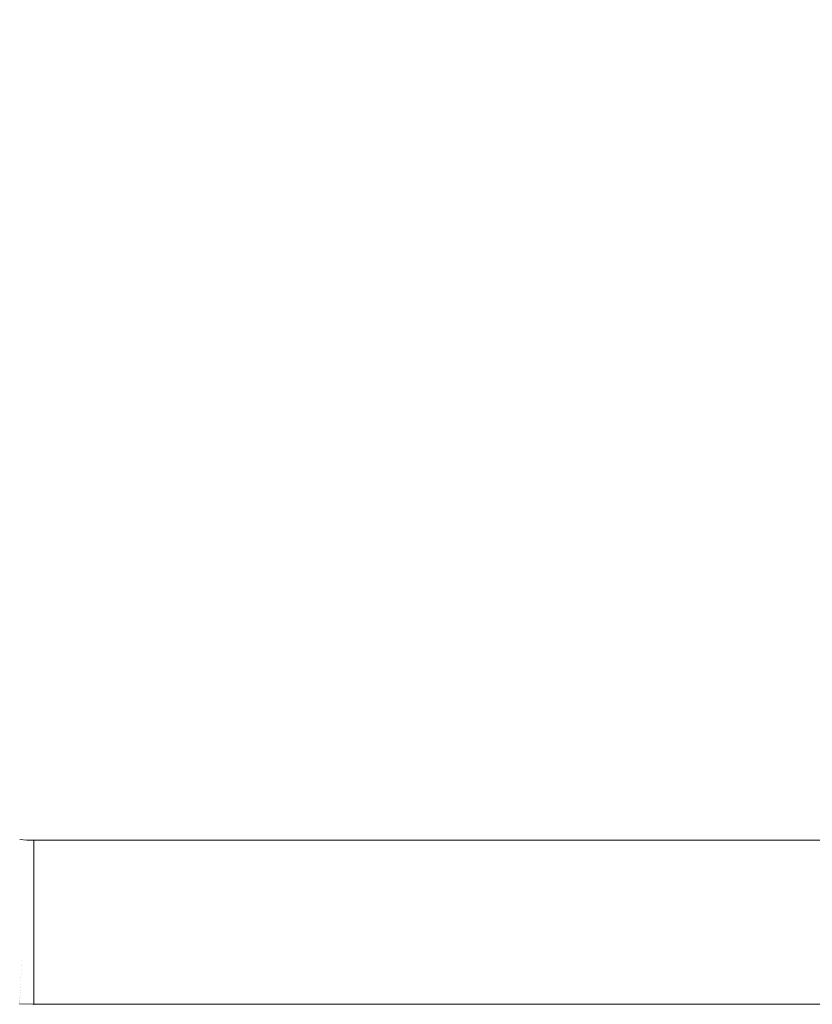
# Model space of a CAD drawing. Header units: centimetres. Extents: x -26 to 27.3, y -25.3 to -23.5.
# Tile 86 of 221: x -7.926 to -7.443, y -24.96 to -24.36. Entities that reach past the tile are written whole.
import ezdxf

# ---------------------------------------------------------------- set-up
doc = ezdxf.new("R2010")
doc.units = ezdxf.units.CM
doc.header["$LTSCALE"] = 2.54
doc.layers.add('Lucido design-1', color=7, linetype='Continuous')

# ---------------------------------------------------------------- blocks, each defined once
blk = doc.blocks.new('Gruppo-4-1')
at = {"color": 7, "linetype": 'Continuous', "lineweight": 9}
blk.add_3dface([(-25.91748, -23.55989, 1050.42206), (-25.91748, -25.15989, 1050.42206), (27.18252, -25.15989, 1050.42206), (27.18252, -23.55989, 1050.42206)], dxfattribs=at)
for points, invisible_edges in [([(-8.01748, -23.55989, 1050.02206), (9.28252, -23.55989, 1050.02206), (9.18252, -24.85989, 1050.02206), (-7.91748, -24.85989, 1050.02206)], 10), ([(-8.01748, -24.75989, 1050.02206), (-8.01748, -23.55989, 1050.02206), (-7.91748, -24.85989, 1050.02206)], 10), ([(-8.01748, -24.75989, 1050.02206), (-7.92184, -24.85979, 1050.02206), (-7.9262, -24.85951, 1050.02206)], 9), ([(-8.01748, -24.75989, 1050.02206), (-7.91748, -24.85989, 1050.02206), (-7.92184, -24.85979, 1050.02206)], 9), ([(-7.9222, -24.86791, 1050.02172), (-7.92691, -24.8676, 1050.02172), (-7.92654, -24.86341, 1050.02198), (-7.92202, -24.86371, 1050.02198)], 15), ([(-7.92202, -24.86371, 1050.02198), (-7.92654, -24.86341, 1050.02198), (-7.9262, -24.85951, 1050.02206), (-7.92184, -24.85979, 1050.02206)], 11), ([(-7.91748, -24.86413, 1050.02196), (-7.91748, -24.86801, 1050.02172), (-7.9222, -24.86791, 1050.02172), (-7.92202, -24.86371, 1050.02198)], 14), ([(-7.91748, -24.86381, 1050.02198), (-7.92202, -24.86371, 1050.02198), (-7.92184, -24.85979, 1050.02206), (-7.91748, -24.85989, 1050.02206)], 3), ([(-7.92202, -24.86371, 1050.02198), (-7.91748, -24.86381, 1050.02198), (-7.91748, -24.86413, 1050.02196)], 9), ([(-7.91748, -24.86381, 1050.02198), (-7.91748, -24.85989, 1050.02206), (9.18252, -24.85989, 1050.02206), (9.18252, -24.86381, 1050.02198)], 8), ([(9.18252, -24.86381, 1050.02198), (9.18252, -24.86413, 1050.02196), (-7.91748, -24.86413, 1050.02196), (-7.91748, -24.86381, 1050.02198)], 10), ([(-7.92238, -24.87209, 1050.02129), (-7.92727, -24.87177, 1050.02129), (-7.92691, -24.8676, 1050.02172), (-7.9222, -24.86791, 1050.02172)], 15), ([(-7.91748, -24.86837, 1050.02169), (-7.91748, -24.8722, 1050.02129), (-7.92238, -24.87209, 1050.02129), (-7.9222, -24.86791, 1050.02172)], 14), ([(-7.9222, -24.86791, 1050.02172), (-7.91748, -24.86801, 1050.02172), (-7.91748, -24.86837, 1050.02169)], 9), ([(-7.91748, -24.86801, 1050.02172), (-7.91748, -24.86413, 1050.02196), (9.18252, -24.86413, 1050.02196), (9.18252, -24.86801, 1050.02172)], 10), ([(9.18252, -24.86801, 1050.02172), (9.18252, -24.86837, 1050.02169), (-7.91748, -24.86837, 1050.02169), (-7.91748, -24.86801, 1050.02172)], 10), ([(-7.91748, -24.8722, 1050.02129), (-7.91748, -24.86837, 1050.02169), (9.18252, -24.86837, 1050.02169), (9.18252, -24.8722, 1050.02129)], 10), ([(-7.92274, -24.88038, 1050.01991), (-7.92799, -24.88003, 1050.01991), (-7.92763, -24.87592, 1050.02069), (-7.92256, -24.87625, 1050.02069)], 15), ([(-7.92256, -24.87625, 1050.02069), (-7.92763, -24.87592, 1050.02069), (-7.92727, -24.87177, 1050.02129), (-7.92238, -24.87209, 1050.02129)], 15), ([(-7.91748, -24.87259, 1050.02124), (-7.91748, -24.87636, 1050.02069), (-7.92256, -24.87625, 1050.02069), (-7.92238, -24.87209, 1050.02129)], 14), ([(-7.92238, -24.87209, 1050.02129), (-7.91748, -24.8722, 1050.02129), (-7.91748, -24.87259, 1050.02124)], 9), ([(9.18252, -24.8722, 1050.02129), (9.18252, -24.87259, 1050.02124), (-7.91748, -24.87259, 1050.02124), (-7.91748, -24.8722, 1050.02129)], 10), ([(-7.91748, -24.87636, 1050.02069), (-7.91748, -24.87259, 1050.02124), (9.18252, -24.87259, 1050.02124), (9.18252, -24.87636, 1050.02069)], 10), ([(-7.92292, -24.88446, 1050.01896), (-7.92835, -24.8841, 1050.01896), (-7.92799, -24.88003, 1050.01991), (-7.92274, -24.88038, 1050.01991)], 15), ([(-7.91748, -24.88095, 1050.0198), (-7.91748, -24.88458, 1050.01896), (-7.92292, -24.88446, 1050.01896), (-7.92274, -24.88038, 1050.01991)], 14), ([(-7.91748, -24.87679, 1050.02061), (-7.91748, -24.88049, 1050.01991), (-7.92274, -24.88038, 1050.01991), (-7.92256, -24.87625, 1050.02069)], 14), ([(-7.92274, -24.88038, 1050.01991), (-7.91748, -24.88049, 1050.01991), (-7.91748, -24.88095, 1050.0198)], 9), ([(-7.92256, -24.87625, 1050.02069), (-7.91748, -24.87636, 1050.02069), (-7.91748, -24.87679, 1050.02061)], 9), ([(9.18252, -24.87636, 1050.02069), (9.18252, -24.87679, 1050.02061), (-7.91748, -24.87679, 1050.02061), (-7.91748, -24.87636, 1050.02069)], 10), ([(-7.91748, -24.88049, 1050.01991), (-7.91748, -24.87679, 1050.02061), (9.18252, -24.87679, 1050.02061), (9.18252, -24.88049, 1050.01991)], 10), ([(9.18252, -24.88049, 1050.01991), (9.18252, -24.88095, 1050.0198), (-7.91748, -24.88095, 1050.0198), (-7.91748, -24.88049, 1050.01991)], 10), ([(-7.91748, -24.88458, 1050.01896), (-7.91748, -24.88095, 1050.0198), (9.18252, -24.88095, 1050.0198), (9.18252, -24.88458, 1050.01896)], 10), ([(-7.9231, -24.8885, 1050.01784), (-7.9287, -24.88813, 1050.01784), (-7.92835, -24.8841, 1050.01896), (-7.92292, -24.88446, 1050.01896)], 15), ([(-7.91748, -24.88508, 1050.01882), (-7.91748, -24.88862, 1050.01784), (-7.9231, -24.8885, 1050.01784), (-7.92292, -24.88446, 1050.01896)], 14), ([(-7.92292, -24.88446, 1050.01896), (-7.91748, -24.88458, 1050.01896), (-7.91748, -24.88508, 1050.01882)], 9), ([(9.18252, -24.88458, 1050.01896), (9.18252, -24.88508, 1050.01882), (-7.91748, -24.88508, 1050.01882), (-7.91748, -24.88458, 1050.01896)], 10), ([(-7.91748, -24.88862, 1050.01784), (-7.91748, -24.88508, 1050.01882), (9.18252, -24.88508, 1050.01882), (9.18252, -24.88862, 1050.01784)], 10), ([(-7.92344, -24.8964, 1050.0151), (-7.92939, -24.89601, 1050.0151), (-7.92905, -24.8921, 1050.01655), (-7.92327, -24.89248, 1050.01655)], 15), ([(-7.92327, -24.89248, 1050.01655), (-7.92905, -24.8921, 1050.01655), (-7.9287, -24.88813, 1050.01784), (-7.9231, -24.8885, 1050.01784)], 15), ([(-7.91748, -24.8932, 1050.01633), (-7.91748, -24.89653, 1050.0151), (-7.92344, -24.8964, 1050.0151), (-7.92327, -24.89248, 1050.01655)], 14), ([(-7.91748, -24.88917, 1050.01766), (-7.91748, -24.8926, 1050.01655), (-7.92327, -24.89248, 1050.01655), (-7.9231, -24.8885, 1050.01784)], 14), ([(-7.92327, -24.89248, 1050.01655), (-7.91748, -24.8926, 1050.01655), (-7.91748, -24.8932, 1050.01633)], 9), ([(-7.9231, -24.8885, 1050.01784), (-7.91748, -24.88862, 1050.01784), (-7.91748, -24.88917, 1050.01766)], 9), ([(9.18252, -24.88862, 1050.01784), (9.18252, -24.88917, 1050.01766), (-7.91748, -24.88917, 1050.01766), (-7.91748, -24.88862, 1050.01784)], 10), ([(-7.91748, -24.8926, 1050.01655), (-7.91748, -24.88917, 1050.01766), (9.18252, -24.88917, 1050.01766), (9.18252, -24.8926, 1050.01655)], 10), ([(9.18252, -24.8926, 1050.01655), (9.18252, -24.8932, 1050.01633), (-7.91748, -24.8932, 1050.01633), (-7.91748, -24.8926, 1050.01655)], 10), ([(-7.91748, -24.89653, 1050.0151), (-7.91748, -24.8932, 1050.01633), (9.18252, -24.8932, 1050.01633), (9.18252, -24.89653, 1050.0151)], 10), ([(-7.92378, -24.90403, 1050.01172), (-7.93006, -24.90362, 1050.01172), (-7.92973, -24.89985, 1050.01349), (-7.92361, -24.90025, 1050.01349)], 15), ([(-7.92361, -24.90025, 1050.01349), (-7.92973, -24.89985, 1050.01349), (-7.92939, -24.89601, 1050.0151), (-7.92344, -24.8964, 1050.0151)], 15), ([(-7.91748, -24.89717, 1050.01483), (-7.91748, -24.90039, 1050.01349), (-7.92361, -24.90025, 1050.01349), (-7.92344, -24.8964, 1050.0151)], 14), ([(-7.92344, -24.8964, 1050.0151), (-7.91748, -24.89653, 1050.0151), (-7.91748, -24.89717, 1050.01483)], 9), ([(9.18252, -24.89653, 1050.0151), (9.18252, -24.89717, 1050.01483), (-7.91748, -24.89717, 1050.01483), (-7.91748, -24.89653, 1050.0151)], 10), ([(-7.91748, -24.90039, 1050.01349), (-7.91748, -24.89717, 1050.01483), (9.18252, -24.89717, 1050.01483), (9.18252, -24.90039, 1050.01349)], 10), ([(-7.92394, -24.90773, 1050.00979), (-7.93038, -24.90731, 1050.00979), (-7.93006, -24.90362, 1050.01172), (-7.92378, -24.90403, 1050.01172)], 15), ([(-7.91748, -24.9049, 1050.01134), (-7.91748, -24.90787, 1050.00979), (-7.92394, -24.90773, 1050.00979), (-7.92378, -24.90403, 1050.01172)], 14), ([(-7.91748, -24.90107, 1050.01317), (-7.91748, -24.90417, 1050.01172), (-7.92378, -24.90403, 1050.01172), (-7.92361, -24.90025, 1050.01349)], 14), ([(-7.92378, -24.90403, 1050.01172), (-7.91748, -24.90417, 1050.01172), (-7.91748, -24.9049, 1050.01134)], 9), ([(-7.92361, -24.90025, 1050.01349), (-7.91748, -24.90039, 1050.01349), (-7.91748, -24.90107, 1050.01317)], 9), ([(9.18252, -24.90039, 1050.01349), (9.18252, -24.90107, 1050.01317), (-7.91748, -24.90107, 1050.01317), (-7.91748, -24.90039, 1050.01349)], 10), ([(-7.91748, -24.90417, 1050.01172), (-7.91748, -24.90107, 1050.01317), (9.18252, -24.90107, 1050.01317), (9.18252, -24.90417, 1050.01172)], 10), ([(9.18252, -24.90417, 1050.01172), (9.18252, -24.9049, 1050.01134), (-7.91748, -24.9049, 1050.01134), (-7.91748, -24.90417, 1050.01172)], 10), ([(-7.91748, -24.90787, 1050.00979), (-7.91748, -24.9049, 1050.01134), (9.18252, -24.9049, 1050.01134), (9.18252, -24.90787, 1050.00979)], 10), ([(-7.92425, -24.91486, 1050.00549), (-7.931, -24.91442, 1050.00549), (-7.93069, -24.91091, 1050.00771), (-7.92409, -24.91134, 1050.00771)], 15), ([(-7.92409, -24.91134, 1050.00771), (-7.93069, -24.91091, 1050.00771), (-7.93038, -24.90731, 1050.00979), (-7.92394, -24.90773, 1050.00979)], 15), ([(-7.91748, -24.91231, 1050.0072), (-7.91748, -24.91501, 1050.00549), (-7.92425, -24.91486, 1050.00549), (-7.92409, -24.91134, 1050.00771)], 14), ([(-7.91748, -24.90865, 1050.00934), (-7.91748, -24.91149, 1050.00771), (-7.92409, -24.91134, 1050.00771), (-7.92394, -24.90773, 1050.00979)], 14), ([(-7.92409, -24.91134, 1050.00771), (-7.91748, -24.91149, 1050.00771), (-7.91748, -24.91231, 1050.0072)], 9), ([(-7.92394, -24.90773, 1050.00979), (-7.91748, -24.90787, 1050.00979), (-7.91748, -24.90865, 1050.00934)], 9), ([(9.18252, -24.90787, 1050.00979), (9.18252, -24.90865, 1050.00934), (-7.91748, -24.90865, 1050.00934), (-7.91748, -24.90787, 1050.00979)], 10), ([(-7.91748, -24.91149, 1050.00771), (-7.91748, -24.90865, 1050.00934), (9.18252, -24.90865, 1050.00934), (9.18252, -24.91149, 1050.00771)], 10), ([(9.18252, -24.91149, 1050.00771), (9.18252, -24.91231, 1050.0072), (-7.91748, -24.91231, 1050.0072), (-7.91748, -24.91149, 1050.00771)], 10), ([(-7.92454, -24.9216, 1050.00062), (-7.93159, -24.92114, 1050.00062), (-7.9313, -24.91783, 1050.00312), (-7.9244, -24.91828, 1050.00312)], 15), ([(-7.9244, -24.91828, 1050.00312), (-7.9313, -24.91783, 1050.00312), (-7.931, -24.91442, 1050.00549), (-7.92425, -24.91486, 1050.00549)], 15), ([(-7.91748, -24.91588, 1050.00489), (-7.91748, -24.91844, 1050.00312), (-7.9244, -24.91828, 1050.00312), (-7.92425, -24.91486, 1050.00549)], 14), ([(-7.92425, -24.91486, 1050.00549), (-7.91748, -24.91501, 1050.00549), (-7.91748, -24.91588, 1050.00489)], 9), ([(-7.91748, -24.91501, 1050.00549), (-7.91748, -24.91231, 1050.0072), (9.18252, -24.91231, 1050.0072), (9.18252, -24.91501, 1050.00549)], 10), ([(9.18252, -24.91501, 1050.00549), (9.18252, -24.91588, 1050.00489), (-7.91748, -24.91588, 1050.00489), (-7.91748, -24.91501, 1050.00549)], 10), ([(-7.91748, -24.91844, 1050.00312), (-7.91748, -24.91588, 1050.00489), (9.18252, -24.91588, 1050.00489), (9.18252, -24.91844, 1050.00312)], 10), ([(-7.92468, -24.92481, 1049.99798), (-7.93187, -24.92434, 1049.99798), (-7.93159, -24.92114, 1050.00062), (-7.92454, -24.9216, 1050.00062)], 15), ([(-7.91748, -24.9227, 1049.99985), (-7.91748, -24.92497, 1049.99798), (-7.92468, -24.92481, 1049.99798), (-7.92454, -24.9216, 1050.00062)], 14), ([(-7.91748, -24.91934, 1050.00244), (-7.91748, -24.92176, 1050.00062), (-7.92454, -24.9216, 1050.00062), (-7.9244, -24.91828, 1050.00312)], 14), ([(-7.92454, -24.9216, 1050.00062), (-7.91748, -24.92176, 1050.00062), (-7.91748, -24.9227, 1049.99985)], 9), ([(-7.9244, -24.91828, 1050.00312), (-7.91748, -24.91844, 1050.00312), (-7.91748, -24.91934, 1050.00244)], 9), ([(9.18252, -24.91844, 1050.00312), (9.18252, -24.91934, 1050.00244), (-7.91748, -24.91934, 1050.00244), (-7.91748, -24.91844, 1050.00312)], 10), ([(-7.91748, -24.92176, 1050.00062), (-7.91748, -24.91934, 1050.00244), (9.18252, -24.91934, 1050.00244), (9.18252, -24.92176, 1050.00062)], 10), ([(9.18252, -24.92176, 1050.00062), (9.18252, -24.9227, 1049.99985), (-7.91748, -24.9227, 1049.99985), (-7.91748, -24.92176, 1050.00062)], 10), ([(-7.91748, -24.92497, 1049.99798), (-7.91748, -24.9227, 1049.99985), (9.18252, -24.9227, 1049.99985), (9.18252, -24.92497, 1049.99798)], 10), ([(-7.92505, -24.9333, 1049.98978), (-7.93261, -24.93281, 1049.98978), (-7.93236, -24.92995, 1049.99277), (-7.92493, -24.93044, 1049.99277)], 15), ([(-7.92493, -24.93044, 1049.99277), (-7.93236, -24.92995, 1049.99277), (-7.93214, -24.92742, 1049.99522), (-7.92482, -24.9279, 1049.99522)], 15), ([(-7.92482, -24.9279, 1049.99522), (-7.93214, -24.92742, 1049.99522), (-7.93187, -24.92434, 1049.99798), (-7.92468, -24.92481, 1049.99798)], 15), ([(-7.91748, -24.92907, 1049.99424), (-7.91748, -24.9306, 1049.99277), (-7.92493, -24.93044, 1049.99277), (-7.92482, -24.9279, 1049.99522)], 14), ([(-7.91748, -24.92594, 1049.99711), (-7.91748, -24.92806, 1049.99522), (-7.92482, -24.9279, 1049.99522), (-7.92468, -24.92481, 1049.99798)], 14), ([(-7.92482, -24.9279, 1049.99522), (-7.91748, -24.92806, 1049.99522), (-7.91748, -24.92907, 1049.99424)], 9), ([(-7.92468, -24.92481, 1049.99798), (-7.91748, -24.92497, 1049.99798), (-7.91748, -24.92594, 1049.99711)], 9), ([(9.18252, -24.92497, 1049.99798), (9.18252, -24.92594, 1049.99711), (-7.91748, -24.92594, 1049.99711), (-7.91748, -24.92497, 1049.99798)], 10), ([(-7.91748, -24.92806, 1049.99522), (-7.91748, -24.92594, 1049.99711), (9.18252, -24.92594, 1049.99711), (9.18252, -24.92806, 1049.99522)], 10), ([(9.18252, -24.92806, 1049.99522), (9.18252, -24.92907, 1049.99424), (-7.91748, -24.92907, 1049.99424), (-7.91748, -24.92806, 1049.99522)], 10), ([(-7.91748, -24.9306, 1049.99277), (-7.91748, -24.92907, 1049.99424), (9.18252, -24.92907, 1049.99424), (9.18252, -24.9306, 1049.99277)], 10), ([(-7.92529, -24.93865, 1049.98346), (-7.93308, -24.93814, 1049.98346), (-7.93285, -24.93554, 1049.98667), (-7.92517, -24.93604, 1049.98667)], 15), ([(-7.92517, -24.93604, 1049.98667), (-7.93285, -24.93554, 1049.98667), (-7.93261, -24.93281, 1049.98978), (-7.92505, -24.9333, 1049.98978)], 15), ([(-7.92517, -24.93604, 1049.98667), (-7.92505, -24.9333, 1049.98978), (-7.91748, -24.93347, 1049.98978), (-7.91748, -24.93494, 1049.98811)], 11), ([(-7.91748, -24.93494, 1049.98811), (-7.91748, -24.93621, 1049.98667), (-7.92517, -24.93604, 1049.98667)], 10), ([(-7.92505, -24.9333, 1049.98978), (-7.92493, -24.93044, 1049.99277), (-7.91748, -24.9306, 1049.99277), (-7.91748, -24.93207, 1049.99123)], 11), ([(-7.91748, -24.93207, 1049.99123), (-7.91748, -24.93347, 1049.98978), (-7.92505, -24.9333, 1049.98978)], 10), ([(9.18252, -24.9306, 1049.99277), (9.18252, -24.93207, 1049.99123), (-7.91748, -24.93207, 1049.99123), (-7.91748, -24.9306, 1049.99277)], 10), ([(-7.91748, -24.93347, 1049.98978), (-7.91748, -24.93207, 1049.99123), (9.18252, -24.93207, 1049.99123), (9.18252, -24.93347, 1049.98978)], 10), ([(9.18252, -24.93347, 1049.98978), (9.18252, -24.93494, 1049.98811), (-7.91748, -24.93494, 1049.98811), (-7.91748, -24.93347, 1049.98978)], 10), ([(-7.91748, -24.93621, 1049.98667), (-7.91748, -24.93494, 1049.98811), (9.18252, -24.93494, 1049.98811), (9.18252, -24.93621, 1049.98667)], 10), ([(-7.9255, -24.94344, 1049.97673), (-7.9335, -24.94292, 1049.97673), (-7.93329, -24.9406, 1049.98014), (-7.92539, -24.94111, 1049.98014)], 15), ([(-7.92539, -24.94111, 1049.98014), (-7.93329, -24.9406, 1049.98014), (-7.93308, -24.93814, 1049.98346), (-7.92529, -24.93865, 1049.98346)], 15), ([(-7.9255, -24.94344, 1049.97673), (-7.92539, -24.94111, 1049.98014), (-7.91748, -24.94129, 1049.98014), (-7.91748, -24.94272, 1049.97804)], 11), ([(-7.92539, -24.94111, 1049.98014), (-7.92529, -24.93865, 1049.98346), (-7.91748, -24.93882, 1049.98346), (-7.91748, -24.94027, 1049.98151)], 11), ([(-7.91748, -24.94027, 1049.98151), (-7.91748, -24.94129, 1049.98014), (-7.92539, -24.94111, 1049.98014)], 10), ([(-7.92529, -24.93865, 1049.98346), (-7.92517, -24.93604, 1049.98667), (-7.91748, -24.93621, 1049.98667), (-7.91748, -24.93768, 1049.98486)], 11), ([(-7.91748, -24.93768, 1049.98486), (-7.91748, -24.93882, 1049.98346), (-7.92529, -24.93865, 1049.98346)], 10), ([(9.18252, -24.93621, 1049.98667), (9.18252, -24.93768, 1049.98486), (-7.91748, -24.93768, 1049.98486), (-7.91748, -24.93621, 1049.98667)], 10), ([(-7.91748, -24.93882, 1049.98346), (-7.91748, -24.93768, 1049.98486), (9.18252, -24.93768, 1049.98486), (9.18252, -24.93882, 1049.98346)], 10), ([(9.18252, -24.93882, 1049.98346), (9.18252, -24.94027, 1049.98151), (-7.91748, -24.94027, 1049.98151), (-7.91748, -24.93882, 1049.98346)], 10), ([(-7.91748, -24.94129, 1049.98014), (-7.91748, -24.94027, 1049.98151), (9.18252, -24.94027, 1049.98151), (9.18252, -24.94129, 1049.98014)], 10), ([(9.18252, -24.94129, 1049.98014), (9.18252, -24.94272, 1049.97804), (-7.91748, -24.94272, 1049.97804), (-7.91748, -24.94129, 1049.98014)], 10), ([(-7.92576, -24.94954, 1049.96598), (-7.93403, -24.949, 1049.96598), (-7.93386, -24.94712, 1049.96965), (-7.92568, -24.94766, 1049.96965)], 15), ([(-7.92568, -24.94766, 1049.96965), (-7.93386, -24.94712, 1049.96965), (-7.93369, -24.94509, 1049.97323), (-7.92559, -24.94562, 1049.97323)], 15), ([(-7.92559, -24.94562, 1049.97323), (-7.93369, -24.94509, 1049.97323), (-7.9335, -24.94292, 1049.97673), (-7.9255, -24.94344, 1049.97673)], 15), ([(-7.92576, -24.94954, 1049.96598), (-7.92568, -24.94766, 1049.96965), (-7.91748, -24.94784, 1049.96965), (-7.91748, -24.94916, 1049.96707)], 11), ([(-7.92568, -24.94766, 1049.96965), (-7.92559, -24.94562, 1049.97323), (-7.91748, -24.9458, 1049.97323), (-7.91748, -24.94717, 1049.97082)], 11), ([(-7.91748, -24.94717, 1049.97082), (-7.91748, -24.94784, 1049.96965), (-7.92568, -24.94766, 1049.96965)], 10), ([(-7.92559, -24.94562, 1049.97323), (-7.9255, -24.94344, 1049.97673), (-7.91748, -24.94362, 1049.97673), (-7.91748, -24.94502, 1049.97448)], 11), ([(-7.91748, -24.94502, 1049.97448), (-7.91748, -24.9458, 1049.97323), (-7.92559, -24.94562, 1049.97323)], 10), ([(-7.91748, -24.94272, 1049.97804), (-7.91748, -24.94362, 1049.97673), (-7.9255, -24.94344, 1049.97673)], 10), ([(-7.91748, -24.94362, 1049.97673), (-7.91748, -24.94272, 1049.97804), (9.18252, -24.94272, 1049.97804), (9.18252, -24.94362, 1049.97673)], 10), ([(9.18252, -24.94362, 1049.97673), (9.18252, -24.94502, 1049.97448), (-7.91748, -24.94502, 1049.97448), (-7.91748, -24.94362, 1049.97673)], 10), ([(-7.91748, -24.9458, 1049.97323), (-7.91748, -24.94502, 1049.97448), (9.18252, -24.94502, 1049.97448), (9.18252, -24.9458, 1049.97323)], 10), ([(9.18252, -24.9458, 1049.97323), (9.18252, -24.94717, 1049.97082), (-7.91748, -24.94717, 1049.97082), (-7.91748, -24.9458, 1049.97323)], 10), ([(-7.91748, -24.94784, 1049.96965), (-7.91748, -24.94717, 1049.97082), (9.18252, -24.94717, 1049.97082), (9.18252, -24.94784, 1049.96965)], 10), ([(9.18252, -24.94784, 1049.96965), (9.18252, -24.94916, 1049.96707), (-7.91748, -24.94916, 1049.96707), (-7.91748, -24.94784, 1049.96965)], 10), ([(-7.92602, -24.95552, 1049.95068), (-7.93455, -24.95496, 1049.95068), (-7.93444, -24.95371, 1049.95459), (-7.92597, -24.95426, 1049.95459)], 15), ([(-7.92597, -24.95426, 1049.95459), (-7.93444, -24.95371, 1049.95459), (-7.93432, -24.9523, 1049.95845), (-7.92591, -24.95285, 1049.95845)], 15), ([(-7.92591, -24.95285, 1049.95845), (-7.93432, -24.9523, 1049.95845), (-7.93418, -24.95073, 1049.96225), (-7.92584, -24.95127, 1049.96225)], 15), ([(-7.92584, -24.95127, 1049.96225), (-7.93418, -24.95073, 1049.96225), (-7.93403, -24.949, 1049.96598), (-7.92576, -24.94954, 1049.96598)], 15), ([(-7.92597, -24.95426, 1049.95459), (-7.92591, -24.95285, 1049.95845), (-7.91748, -24.95303, 1049.95845), (-7.91748, -24.95416, 1049.95536)], 11), ([(-7.92591, -24.95285, 1049.95845), (-7.92584, -24.95127, 1049.96225), (-7.91748, -24.95145, 1049.96225), (-7.91748, -24.95266, 1049.95934)], 11), ([(-7.91748, -24.95266, 1049.95934), (-7.91748, -24.95303, 1049.95845), (-7.92591, -24.95285, 1049.95845)], 10), ([(-7.92584, -24.95127, 1049.96225), (-7.92576, -24.94954, 1049.96598), (-7.91748, -24.94972, 1049.96598), (-7.91748, -24.951, 1049.96324)], 11), ([(-7.91748, -24.951, 1049.96324), (-7.91748, -24.95145, 1049.96225), (-7.92584, -24.95127, 1049.96225)], 10), ([(-7.91748, -24.94916, 1049.96707), (-7.91748, -24.94972, 1049.96598), (-7.92576, -24.94954, 1049.96598)], 10), ([(-7.91748, -24.94972, 1049.96598), (-7.91748, -24.94916, 1049.96707), (9.18252, -24.94916, 1049.96707), (9.18252, -24.94972, 1049.96598)], 10), ([(9.18252, -24.94972, 1049.96598), (9.18252, -24.951, 1049.96324), (-7.91748, -24.951, 1049.96324), (-7.91748, -24.94972, 1049.96598)], 10), ([(-7.91748, -24.95145, 1049.96225), (-7.91748, -24.951, 1049.96324), (9.18252, -24.951, 1049.96324), (9.18252, -24.95145, 1049.96225)], 10), ([(9.18252, -24.95145, 1049.96225), (9.18252, -24.95266, 1049.95934), (-7.91748, -24.95266, 1049.95934), (-7.91748, -24.95145, 1049.96225)], 10), ([(-7.91748, -24.95303, 1049.95845), (-7.91748, -24.95266, 1049.95934), (9.18252, -24.95266, 1049.95934), (9.18252, -24.95303, 1049.95845)], 10), ([(9.18252, -24.95303, 1049.95845), (9.18252, -24.95416, 1049.95536), (-7.91748, -24.95416, 1049.95536), (-7.91748, -24.95303, 1049.95845)], 10), ([(-7.9262, -24.9596, 1049.92653), (-7.9349, -24.95903, 1049.92653), (-7.93488, -24.95876, 1049.9306), (-7.92619, -24.95933, 1049.9306)], 15), ([(-7.92619, -24.95933, 1049.9306), (-7.93488, -24.95876, 1049.9306), (-7.93484, -24.95833, 1049.93467), (-7.92617, -24.9589, 1049.93467)], 15), ([(-7.92617, -24.9589, 1049.93467), (-7.93484, -24.95833, 1049.93467), (-7.93479, -24.95773, 1049.93872), (-7.92614, -24.9583, 1049.93872)], 15), ([(-7.92614, -24.9583, 1049.93872), (-7.93479, -24.95773, 1049.93872), (-7.93472, -24.95697, 1049.94274), (-7.92611, -24.95754, 1049.94274)], 15), ([(-7.92611, -24.95754, 1049.94274), (-7.93472, -24.95697, 1049.94274), (-7.93464, -24.95605, 1049.94673), (-7.92607, -24.95661, 1049.94673)], 15), ([(-7.92607, -24.95661, 1049.94673), (-7.93464, -24.95605, 1049.94673), (-7.93455, -24.95496, 1049.95068), (-7.92602, -24.95552, 1049.95068)], 15), ([(-7.92623, -24.96019, 1049.71211), (-7.92621, -24.95988, 1049.71609), (-7.91748, -24.96007, 1049.71609), (-7.91748, -24.96029, 1049.71334)], 11), ([(-7.91748, -24.95979, 1049.9263), (-7.91748, -24.95989, 1049.9226), (-7.92621, -24.9597, 1049.9226), (-7.9262, -24.9596, 1049.92653)], 14), ([(-7.91748, -24.95991, 1049.72008), (-7.92621, -24.95972, 1049.72008), (-7.92621, -24.9597, 1049.72206), (-7.91748, -24.95989, 1049.72206)], 3), ([(-7.91748, -24.95989, 1049.92206), (-7.92621, -24.9597, 1049.92206), (-7.92621, -24.9597, 1049.9226), (-7.91748, -24.95989, 1049.9226)], 6), ([(-7.92621, -24.95988, 1049.71609), (-7.92621, -24.95972, 1049.72008), (-7.91748, -24.95991, 1049.72008), (-7.91748, -24.96, 1049.71769)], 11), ([(-7.91748, -24.96, 1049.71769), (-7.91748, -24.96007, 1049.71609), (-7.92621, -24.95988, 1049.71609)], 10), ([(-7.91748, -24.95953, 1049.93054), (-7.91748, -24.95979, 1049.92653), (-7.9262, -24.9596, 1049.92653), (-7.92619, -24.95933, 1049.9306)], 14), ([(-7.9262, -24.9596, 1049.92653), (-7.91748, -24.95979, 1049.92653), (-7.91748, -24.95979, 1049.9263)], 9), ([(-7.9262, -24.9597, 1049.72206), (-7.9262, -24.9597, 1049.92206), (-7.91748, -24.95989, 1049.92206), (-7.91748, -24.95989, 1049.72206)], 1), ([(-7.91748, -24.95952, 1049.9306), (-7.92619, -24.95933, 1049.9306), (-7.92617, -24.9589, 1049.93467), (-7.91748, -24.95909, 1049.93467)], 7), ([(-7.92619, -24.95933, 1049.9306), (-7.91748, -24.95952, 1049.9306), (-7.91748, -24.95953, 1049.93054)], 9), ([(-7.92617, -24.9589, 1049.93467), (-7.92614, -24.9583, 1049.93872), (-7.91748, -24.95849, 1049.93872), (-7.91748, -24.95908, 1049.93476)], 11), ([(-7.91748, -24.95908, 1049.93476), (-7.91748, -24.95909, 1049.93467), (-7.92617, -24.9589, 1049.93467)], 10), ([(-7.92614, -24.9583, 1049.93872), (-7.92611, -24.95754, 1049.94274), (-7.91748, -24.95773, 1049.94274), (-7.91748, -24.95844, 1049.93895)], 11), ([(-7.91748, -24.95844, 1049.93895), (-7.91748, -24.95849, 1049.93872), (-7.92614, -24.9583, 1049.93872)], 10), ([(-7.92611, -24.95754, 1049.94274), (-7.92607, -24.95661, 1049.94673), (-7.91748, -24.9568, 1049.94673), (-7.91748, -24.95764, 1049.94312)], 11), ([(-7.91748, -24.95764, 1049.94312), (-7.91748, -24.95773, 1049.94274), (-7.92611, -24.95754, 1049.94274)], 10), ([(-7.92607, -24.95661, 1049.94673), (-7.92602, -24.95552, 1049.95068), (-7.91748, -24.9557, 1049.95068), (-7.91748, -24.95665, 1049.94725)], 11), ([(-7.91748, -24.95665, 1049.94725), (-7.91748, -24.9568, 1049.94673), (-7.92607, -24.95661, 1049.94673)], 10), ([(-7.92602, -24.95552, 1049.95068), (-7.92597, -24.95426, 1049.95459), (-7.91748, -24.95445, 1049.95459), (-7.91748, -24.95549, 1049.95133)], 11), ([(-7.91748, -24.95549, 1049.95133), (-7.91748, -24.9557, 1049.95068), (-7.92602, -24.95552, 1049.95068)], 10), ([(-7.91748, -24.95416, 1049.95536), (-7.91748, -24.95445, 1049.95459), (-7.92597, -24.95426, 1049.95459)], 10), ([(-7.91748, -24.95445, 1049.95459), (-7.91748, -24.95416, 1049.95536), (9.18252, -24.95416, 1049.95536), (9.18252, -24.95445, 1049.95459)], 10), ([(9.18252, -24.95445, 1049.95459), (9.18252, -24.95549, 1049.95133), (-7.91748, -24.95549, 1049.95133), (-7.91748, -24.95445, 1049.95459)], 10), ([(-7.91748, -24.9557, 1049.95068), (-7.91748, -24.95549, 1049.95133), (9.18252, -24.95549, 1049.95133), (9.18252, -24.9557, 1049.95068)], 10), ([(9.18252, -24.9557, 1049.95068), (9.18252, -24.95665, 1049.94725), (-7.91748, -24.95665, 1049.94725), (-7.91748, -24.9557, 1049.95068)], 10), ([(-7.91748, -24.9568, 1049.94673), (-7.91748, -24.95665, 1049.94725), (9.18252, -24.95665, 1049.94725), (9.18252, -24.9568, 1049.94673)], 10), ([(9.18252, -24.9568, 1049.94673), (9.18252, -24.95764, 1049.94312), (-7.91748, -24.95764, 1049.94312), (-7.91748, -24.9568, 1049.94673)], 10), ([(-7.91748, -24.95773, 1049.94274), (-7.91748, -24.95764, 1049.94312), (9.18252, -24.95764, 1049.94312), (9.18252, -24.95773, 1049.94274)], 10), ([(9.18252, -24.95773, 1049.94274), (9.18252, -24.95844, 1049.93895), (-7.91748, -24.95844, 1049.93895), (-7.91748, -24.95773, 1049.94274)], 10), ([(-7.91748, -24.95849, 1049.93872), (-7.91748, -24.95844, 1049.93895), (9.18252, -24.95844, 1049.93895), (9.18252, -24.95849, 1049.93872)], 10), ([(9.18252, -24.95849, 1049.93872), (9.18252, -24.95908, 1049.93476), (-7.91748, -24.95908, 1049.93476), (-7.91748, -24.95849, 1049.93872)], 10), ([(-7.91748, -24.95909, 1049.93467), (-7.91748, -24.95908, 1049.93476), (9.18252, -24.95908, 1049.93476), (9.18252, -24.95909, 1049.93467)], 10), ([(-7.91748, -24.95952, 1049.9306), (-7.91748, -24.95909, 1049.93467), (9.18252, -24.95909, 1049.93467), (9.18252, -24.95952, 1049.9306)], 10), ([(9.18252, -24.95952, 1049.9306), (9.18252, -24.95953, 1049.93054), (-7.91748, -24.95953, 1049.93054), (-7.91748, -24.95952, 1049.9306)], 10), ([(-7.91748, -24.95979, 1049.92653), (-7.91748, -24.95953, 1049.93054), (9.18252, -24.95953, 1049.93054), (9.18252, -24.95979, 1049.92653)], 10), ([(9.18252, -24.95979, 1049.92653), (9.18252, -24.95979, 1049.9263), (-7.91748, -24.95979, 1049.9263), (-7.91748, -24.95979, 1049.92653)], 10), ([(-7.91748, -24.95989, 1049.9226), (-7.91748, -24.95979, 1049.9263), (9.18252, -24.95979, 1049.9263), (9.18252, -24.95989, 1049.9226)], 10), ([(9.18252, -24.95989, 1049.9226), (9.18252, -24.95989, 1049.92206), (-7.91748, -24.95989, 1049.92206), (-7.91748, -24.95989, 1049.9226)], 8)]:
    blk.add_3dface(points, dxfattribs=dict(at, invisible_edges=invisible_edges))

msp = doc.modelspace()

# ---------------------------------------------------------------- block references
at = {"layer": 'Lucido design-1', "color": 7}
msp.add_blockref('Gruppo-4-1', (0, 0), dxfattribs=at)

doc.saveas('drawing.dxf')
